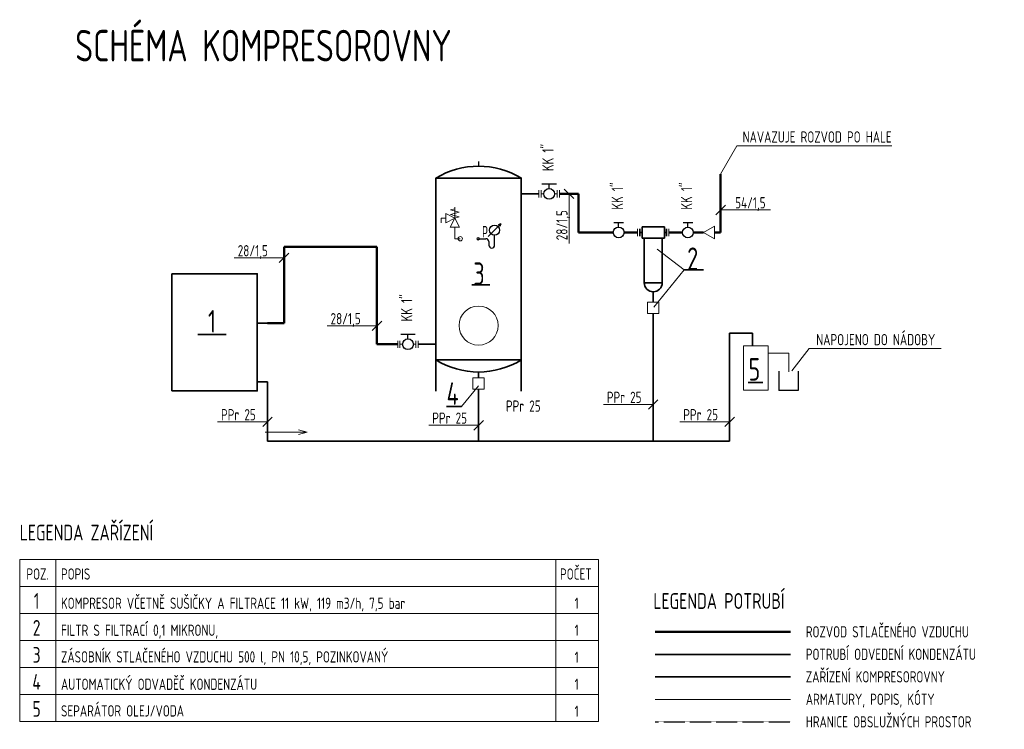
# Model space of a CAD drawing. Header units: millimetres. Extents: x 268235 to 512960, y -33037 to 58647.
# Tile 4 of 7: x 328354 to 339291, y 45678 to 53562. Entities that reach past the tile are written whole.
import ezdxf
from ezdxf.enums import TextEntityAlignment as Align

# ---------------------------------------------------------------- set-up
doc = ezdxf.new("R2010")
doc.units = ezdxf.units.MM
doc.header["$LTSCALE"] = 0.25
doc.linetypes.add('ACAD_ISO02W100', pattern=[15, 12, -3])
for name, color, linetype, lineweight in [('_STL_V_KONDENZÁT', 84, 'KONDENZÁT', 35), ('_STL_V_POPIS_A', 7, 'Continuous', 20), ('_STL_V_POPIS_B', 150, 'Continuous', 35), ('_STL_V_VZDUCH', 162, 'STL_VZDUCH', 50), ('_STL_V_ZAŘ', 53, 'Continuous', 35), ('_VYT_ARMATURY', 7, 'Continuous', 25), ('_VYT_POPIS', 7, 'Continuous', 20), ('_VYT_POPIS_A', 7, 'Continuous', 20), ('_VYT_POPIS_B', 150, 'Continuous', 35), ('_ZDT_POPIS_A', 7, 'Continuous', 20), ('T-armatury', 7, 'Continuous', 20)]:
    doc.layers.add(name, color=color, linetype=linetype, lineweight=lineweight)
doc.layers.add('Armatur', color=7, linetype='Continuous')
doc.layers.add('Nová technologie KS', color=7, linetype='Continuous')
doc.styles.get("Standard").update_dxf_attribs({"font": 'arial.ttf'})
doc.styles.add('Stl_vzduch', font='isocp.shx', dxfattribs={"width": 0.8})
doc.styles.add('Vytápění', font='isocp.shx', dxfattribs={"width": 0.8})
doc.linetypes.add('KONDENZÁT', pattern='A,30,-6.08,["K",Standard,S=5,R=0,X=-2.1,Y=-2.45],-6.08', length=42.16)
doc.linetypes.add('STL_VZDUCH', pattern='A,30,-6.08,["V",Standard,S=5,R=0,X=-2.1,Y=-2.45],-6.08', length=42.16)

msp = doc.modelspace()

# ---------------------------------------------------------------- linework, layer by layer
at = {"layer": '_STL_V_KONDENZÁT'}
for p, q in [((336240, 48878), (336240, 50078)), ((333451, 49648), (333451, 49583)), ((335414, 46511), (336914, 46511))]:
    msp.add_line(p, q, dxfattribs=at)
at = {"layer": '_STL_V_KONDENZÁT', "flags": 128}
for points in [[(335391, 48879), (335391, 50298)], [(330992, 50189), (331106, 50189)], [(336492, 50078), (336240, 50078)], [(336492, 49938), (336492, 50078)], [(330992, 49538), (331106, 49538)], [(331106, 48879), (331106, 49538)], [(333451, 49458), (333451, 48879)], [(331106, 48879), (336240, 48879)]]:
    msp.add_lwpolyline(points, dxfattribs=at)
at = {"layer": '_STL_V_POPIS_A', "ltscale": 2.5}
for p, q in [((334176, 51627), (334146, 51627)), ((334295, 51627), (334325, 51627)), ((335950, 51198), (336071, 51268)), ((335950, 51198), (336071, 51129)), ((336071, 51129), (336071, 51268)), ((332607, 49956), (332578, 49956)), ((332727, 49956), (332756, 49956))]:
    msp.add_line(p, q, dxfattribs=at)
at = {"layer": '_STL_V_POPIS_A'}
for p, q in [((334403, 51680), (334509, 51574)), ((334456, 51074), (334456, 51627)), ((336192, 51502), (336086, 51396)), ((336139, 51449), (336692, 51449)), ((331344, 50969), (331237, 50863)), ((330738, 50916), (331291, 50916)), ((332375, 50214), (332269, 50108)), ((331769, 50161), (332322, 50161)), ((335444, 49340), (335338, 49234)), ((334838, 49287), (335391, 49287)), ((331159, 49147), (331053, 49041)), ((333504, 49109), (333398, 49003)), ((336293, 49147), (336187, 49041)), ((330553, 49094), (331106, 49094)), ((332898, 49056), (333451, 49056)), ((335687, 49094), (336240, 49094)), ((335414, 46011), (336914, 46011))]:
    msp.add_line(p, q, dxfattribs=at)
at = {"layer": '_STL_V_POPIS_A', "flags": 128}
for points in [[(336319, 52161), (336139, 51847)], [(334121, 51587), (334121, 51667)], [(334146, 51587), (334146, 51667)], [(334325, 51587), (334325, 51667)], [(334350, 51587), (334350, 51667)], [(333188, 51358), (333236, 51371), (333139, 51397), (333236, 51423), (333139, 51449), (333188, 51461)], [(335218, 51158), (335218, 51238)], [(335565, 51158), (335565, 51238)], [(332553, 49916), (332553, 49996)], [(332578, 49916), (332578, 49996)], [(332756, 49916), (332756, 49996)], [(332781, 49916), (332781, 49996)]]:
    msp.add_lwpolyline(points, dxfattribs=at)
at = {"layer": '_STL_V_POPIS_B'}
for p, q in [((336444, 49532), (336609, 49532)), ((333095, 49263), (333261, 49263))]:
    msp.add_line(p, q, dxfattribs=at)
at = {"layer": '_STL_V_POPIS_B', "flags": 128}
for points in [[(335735, 50782), (335948, 50782)], [(333375, 50615), (333578, 50615)], [(330334, 50066), (330647, 50066)]]:
    msp.add_lwpolyline(points, dxfattribs=at)
at = {"layer": '_STL_V_VZDUCH'}
for p, q in [((334562, 51627), (334350, 51627)), ((335835, 51198), (335950, 51198)), ((336071, 51198), (336139, 51198)), ((331291, 51038), (332322, 51038)), ((332322, 49956), (332322, 51038)), ((331106, 50189), (331290, 50189)), ((332553, 49956), (332322, 49956)), ((335414, 46761), (336914, 46761))]:
    msp.add_line(p, q, dxfattribs=at)
at = {"layer": '_STL_V_VZDUCH', "flags": 128}
for points in [[(336139, 51198), (336139, 51847)], [(334562, 51199), (334562, 51627)], [(334562, 51199), (334947, 51199)], [(335067, 51199), (335218, 51198)], [(335565, 51198), (335716, 51198)], [(331290, 50189), (331291, 51038)]]:
    msp.add_lwpolyline(points, dxfattribs=at)
at = {"layer": '_STL_V_ZAŘ'}
for p, q in [((334121, 51627), (333926, 51627)), ((335267, 51198), (335243, 51198)), ((335267, 51136), (335267, 51261)), ((335516, 51261), (335267, 51261)), ((335516, 51136), (335516, 51261)), ((335516, 51198), (335540, 51198)), ((335267, 51136), (335516, 51136)), ((335291, 50639), (335291, 51136)), ((335491, 50639), (335491, 51136)), ((335491, 50639), (335491, 51136)), ((335491, 51136), (335491, 50639)), ((335291, 50639), (335491, 50639)), ((335491, 50639), (335291, 50639)), ((335291, 50639), (335491, 50639)), ((335391, 50540), (335391, 50423)), ((332781, 49956), (332976, 49956)), ((335414, 46261), (336914, 46261))]:
    msp.add_line(p, q, dxfattribs=at)
at = {"layer": '_STL_V_ZAŘ', "lineweight": 20}
for p, q in [((335328, 50298), (335328, 50423)), ((335454, 50423), (335328, 50423)), ((335454, 50298), (335454, 50423)), ((335328, 50298), (335454, 50298)), ((336899, 49858), (336669, 49858)), ((336899, 49858), (336899, 49651)), ((333388, 49458), (333388, 49583)), ((333514, 49583), (333388, 49583)), ((333514, 49458), (333514, 49583)), ((333388, 49458), (333514, 49458))]:
    msp.add_line(p, q, dxfattribs=at)
at = {"layer": '_STL_V_ZAŘ', "linetype": 'ACAD_ISO02W100', "lineweight": 25}
msp.add_line((335414, 45761), (336914, 45761), dxfattribs=at)
at = {"layer": '_STL_V_ZAŘ'}
msp.add_lwpolyline([(332976, 49782), (333926, 49782), (333926, 51801), (332976, 51801)], close=True, dxfattribs=at)
at = {"layer": '_STL_V_ZAŘ', "flags": 128}
for points in [[(332976, 51801), (332976, 49434)], [(333926, 51801), (333926, 49434)], [(335243, 51158), (335243, 51238)], [(335540, 51158), (335540, 51238)], [(330043, 49437), (330043, 50739)], [(330043, 50739), (330992, 50739), (330992, 49437), (330043, 49437)]]:
    msp.add_lwpolyline(points, dxfattribs=at)
at = {"layer": '_STL_V_ZAŘ', "lineweight": 20, "flags": 128}
msp.add_lwpolyline([(336394, 49938), (336394, 49447), (336644, 49447), (336669, 49447), (336669, 49938), (336394, 49938)], dxfattribs=at)
at = {"layer": '_STL_V_ZAŘ', "lineweight": 20}
for centre, radius in [((333248, 51129), 24.1), ((333448, 51129), 14.9), ((333451, 50164), 217)]:
    msp.add_circle(centre, radius, dxfattribs=at)
at = {"layer": '_STL_V_ZAŘ'}
for centre, radius, start, end in [((333451, 51024), 911, 58.5351, 121.4649), ((335391, 50639), 99.8, 180, 0), ((333451, 50559), 911, 238.5351, 301.4649)]:
    msp.add_arc(centre, radius, start, end, dxfattribs=at)
at = {"layer": '_VYT_ARMATURY'}
for p, q in [((333451, 51987), (333451, 51934)), ((333699, 51295), (333558, 51154)), ((333699, 51295), (333669, 51282)), ((333699, 51295), (333686, 51264)), ((333448, 51129), (333533, 51129)), ((333565, 51097), (333565, 51057)), ((333629, 51057), (333629, 51169))]:
    msp.add_line(p, q, dxfattribs=at)
msp.add_circle((333629, 51224), 55.6, dxfattribs=at)
for centre, start, end in [((333533, 51097), 0, 90), ((333597, 51057), 180, 0)]:
    msp.add_arc(centre, 32, start, end, dxfattribs=at)
at = {"layer": '_VYT_POPIS', "flags": 128}
msp.add_lwpolyline([(331081, 48979), (331546, 48979), (331450, 49005), (331546, 48979), (331450, 48954)], dxfattribs=at)
at = {"layer": '_VYT_POPIS_A'}
for p, q in [((338042, 52161), (336319, 52161)), ((333188, 51358), (333188, 51478)), ((335735, 50782), (335435, 51012)), ((335735, 50782), (335397, 50367)), ((338590, 49909), (337123, 49909)), ((333261, 49263), (333452, 49496)), ((328354, 47566), (334782, 47566)), ((328354, 45766), (328354, 47566)), ((328754, 45766), (328754, 47566)), ((334310, 45766), (334310, 47566)), ((334782, 45766), (334782, 47566)), ((328354, 47266), (334782, 47266)), ((328354, 46966), (334782, 46966)), ((328354, 46666), (334782, 46666)), ((328354, 46366), (334782, 46366)), ((328354, 46066), (334782, 46066)), ((328354, 45766), (334782, 45766))]:
    msp.add_line(p, q, dxfattribs=at)
at = {"layer": '_VYT_POPIS_A', "flags": 128}
msp.add_lwpolyline([(336929, 49660), (337123, 49909)], dxfattribs=at)
at = {"layer": 'Armatur'}
for p, q in [((334316, 51734), (334154, 51734)), ((334235, 51686), (334235, 51734)), ((335061, 51306), (334953, 51306)), ((335007, 51258), (335007, 51306)), ((335830, 51305), (335722, 51305)), ((335776, 51258), (335776, 51305)), ((332748, 50063), (332586, 50063)), ((332667, 50016), (332667, 50063))]:
    msp.add_line(p, q, dxfattribs=at)
for centre in [(334235, 51627), (335007, 51199), (335776, 51198), (332667, 49956)]:
    msp.add_circle(centre, 59.7, dxfattribs=at)
at = {"layer": 'Nová technologie KS'}
for p, q in [((336785, 49657), (336785, 49441)), ((337001, 49657), (337001, 49441)), ((337001, 49441), (336785, 49441))]:
    msp.add_line(p, q, dxfattribs=at)
at = {"layer": 'T-armatury'}
for p, q in [((333086, 51307), (333086, 51409)), ((333188, 51358), (333086, 51409)), ((333086, 51358), (333037, 51358)), ((333037, 51307), (333037, 51358)), ((333086, 51307), (333188, 51358)), ((333137, 51256), (333188, 51358)), ((333188, 51358), (333238, 51256)), ((333137, 51256), (333238, 51256)), ((333188, 51129), (333188, 51256)), ((333248, 51129), (333188, 51129))]:
    msp.add_line(p, q, dxfattribs=at)

# ---------------------------------------------------------------- texts
at = {"layer": '_STL_V_POPIS_A', "style": 'Stl_vzduch', "width": 0.8}
for s, p in [('KK 1"', (334284, 51880)), ('KK 1"', (335055, 51452)), ('KK 1"', (335824, 51452)), ('28/1,5', (334439, 51112)), ('KK 1"', (332715, 50210))]:
    msp.add_text(s, height=125, rotation=90, dxfattribs=at).set_placement(p)
for s, p in [('54/1,5', (336301, 51466)), ('28/1,5', (330776, 50933)), ('28/1,5', (331807, 50178)), ('PPr 25', (333755, 49207)), ('PPr 25', (334876, 49304)), ('PPr 25', (330591, 49111)), ('PPr 25', (335725, 49111)), ('PPr 25', (332937, 49073))]:
    msp.add_text(s, height=125, dxfattribs=at).set_placement(p)
at = {"layer": '_STL_V_POPIS_B', "style": 'Stl_vzduch', "width": 0.8}
msp.add_text('SCHÉMA KOMPRESOROVNY', height=350, dxfattribs=at).set_placement((328971, 53099))
at = {"layer": '_STL_V_POPIS_B', "style": 'Vytápění', "width": 0.8}
for s, p in [('2', (335891, 50782)), ('3', (333519, 50615)), ('5', (336580, 49552)), ('4', (333231, 49283))]:
    msp.add_text(s, height=250, dxfattribs=at).set_placement(p, align=Align.RIGHT)
msp.add_text('1', height=250, dxfattribs=at).set_placement((330490, 50211), align=Align.MIDDLE_CENTER)
at = {"layer": '_VYT_POPIS_A', "style": 'Vytápění', "width": 0.8}
for s, p in [('NAVAZUJE ROZVOD PO HALE', (336384, 52197)), ('p', (333489, 51182)), ('NAPOJENO DO NÁDOBY', (337202, 49945)), ('POZ.', (328429, 47341)), ('POPIS', (328813, 47341)), ('POČET', (334356, 47341)), ('KOMPRESOR VČETNĚ SUŠIČKY A FILTRACE 11 kW, 119 m3/h, 7,5 bar', (328813, 47016)), ('1', (334518, 47016)), ('FILTR S FILTRACÍ 0,1 MIKRONU,', (328813, 46716)), ('1', (334518, 46716)), ('ZÁSOBNÍK STLAČENÉHO VZDUCHU 500 l, PN 10,5, POZINKOVANÝ', (328813, 46420)), ('1', (334518, 46416)), ('AUTOMATICKÝ ODVADĚČ KONDENZÁTU', (328813, 46116)), ('1', (334518, 46116)), ('SEPARÁTOR OLEJ/VODA', (328813, 45820)), ('1', (334518, 45816))]:
    msp.add_text(s, height=125, dxfattribs=at).set_placement(p)
at = {"layer": '_VYT_POPIS_B', "style": 'Vytápění', "width": 0.8}
for s, p in [('LEGENDA ZAŘÍZENÍ', (328354, 47776)), ('LEGENDA POTRUBÍ', (335392, 47016))]:
    msp.add_text(s, height=175, dxfattribs=at).set_placement(p)
for s, p in [('1', (328542, 47105)), ('2', (328542, 46805)), ('3', (328542, 46505)), ('4', (328542, 46205)), ('5', (328542, 45905))]:
    msp.add_text(s, height=175, dxfattribs=at).set_placement(p, align=Align.MIDDLE_CENTER)
at = {"layer": '_ZDT_POPIS_A', "style": 'Vytápění', "width": 0.8}
for s, p in [('ROZVOD STLAČENÉHO VZDUCHU', (337086, 46699)), ('POTRUBÍ ODVEDENÍ KONDENZÁTU', (337086, 46449)), ('ZAŘÍZENÍ KOMPRESOROVNY', (337086, 46199)), ('ARMATURY, POPIS, KÓTY', (337086, 45949)), ('HRANICE OBSLUŽNÝCH PROSTOR', (337086, 45699))]:
    msp.add_text(s, height=125, dxfattribs=at).set_placement(p)

doc.saveas('drawing.dxf')
